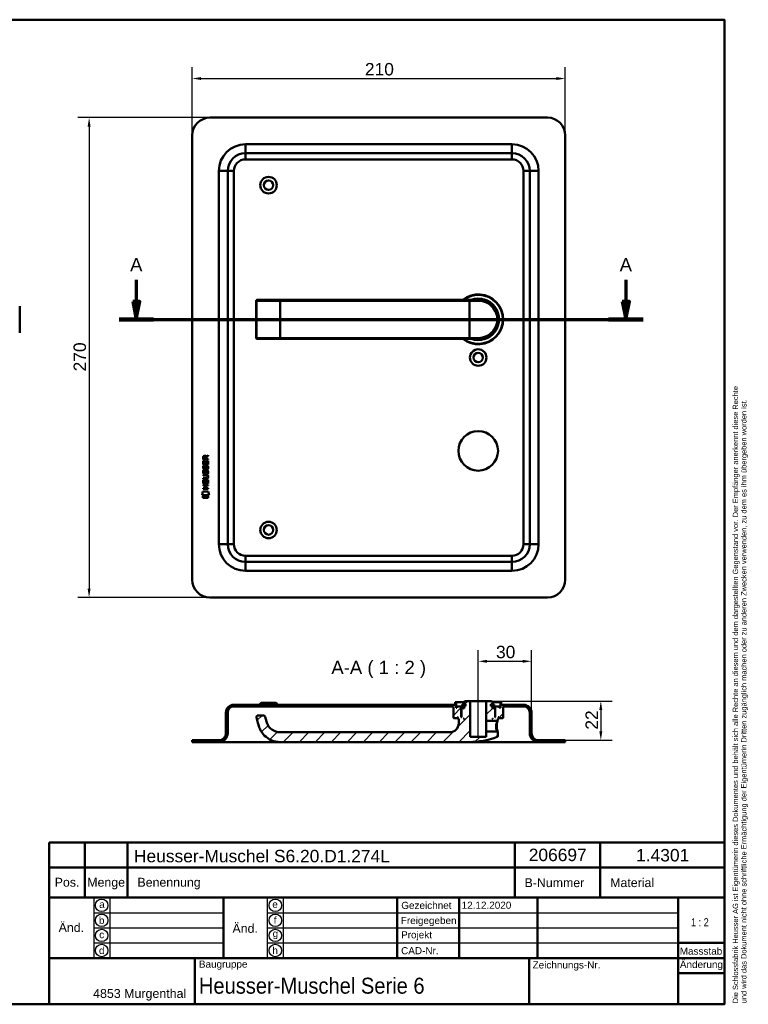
# Model space of a CAD drawing. Header units: millimetres. Extents: x 20 to 833, y 20 to 574.
# Tile 3 of 3: x 423 to 833, y 20 to 574. Entities that reach past the tile are written whole.
import ezdxf
from ezdxf.enums import TextEntityAlignment as Align

# ---------------------------------------------------------------- set-up
doc = ezdxf.new("R2010")
doc.units = ezdxf.units.MM
doc.header["$LTSCALE"] = 2
for name, color, linetype, lineweight in [('Bemaßungen(DIN)', 7, 'Continuous', 25), ('Mittellinie(DIN)', 7, 'Continuous', 25), ('Schnittansichtslinien(DIN)', 7, 'Continuous', 70), ('Sichtbare Kanten(DIN)', 7, 'Continuous', 50), ('Sichtbare tangentiale Kanten(DIN)', 7, 'Continuous', 50), ('Skizziergeometrie(DIN)', 7, 'Continuous', 50), ('Skizzierlinie(DIN)', 7, 'Continuous', 25), ('Symbole(DIN)', 7, 'Continuous', 25)]:
    doc.layers.add(name, color=color, linetype=linetype, lineweight=lineweight)
doc.layers.add('Schraffur', color=179, linetype='Continuous', lineweight=9, true_color=0x1e1e47)
doc.styles.add('Aktuell-DIN', font='arial.ttf')
doc.styles.add('Aktuell-DINGroßer Text', font='arial.ttf')
doc.styles.add('STANDARD-DIN~0', font='arial.ttf')
doc.styles.add('Textstil10', font='arial.ttf')
doc.styles.add('Textstil41', font='arial.ttf', dxfattribs={"width": 0.8})
doc.styles.add('Textstil83', font='arial.ttf', dxfattribs={"width": 0.8})
doc.dimstyles.new('CAD-LAN', dxfattribs={"dimscale": 2, "dimtxt": 3.5, "dimasz": 2.5, "dimexe": 3.175, "dimexo": 0, "dimgap": 0.8, "dimtad": 1, "dimrnd": 1e-08, "dimtxsty": 'STANDARD-DIN~0', "dimcen": 0.09, "dimdle": 10, "dimclrd": 250, "dimclre": 250, "dimclrt": 250, "dimadec": 0, "dimazin": 2, "dimtfac": 1, "dimtmove": 0, "dimatfit": 3, "dimfxl": 1, "dimtolj": 1, "dimtzin": 0, "dimlwd": 25, "dimlwe": 25, "dimarcsym": 0})

# ---------------------------------------------------------------- blocks, each defined once
blk = doc.blocks.new('Ränder Standardrahmen')
at = {"layer": 'Skizziergeometrie(DIN)', "flags": 128}
blk.add_lwpolyline([(10, 10), (10, 287), (410, 287), (410, 10), (10, 10)], dxfattribs=at)
blk = doc.blocks.new('Schriftfelder Heusser')
at = {"layer": 'Skizziergeometrie(DIN)'}
for p, q in [((101, 229.92), (101, 236.92)), ((101, 236.92), (291, 236.92)), ((111, 229.92), (111, 236.92)), ((123, 229.92), (123, 236.92)), ((232, 229.92), (232, 236.92)), ((256, 229.92), (256, 236.92)), ((291, 236.92), (291, 229.92)), ((101, 191.42), (101, 229.92)), ((101, 229.92), (291, 229.92)), ((111, 229.92), (111, 221.42)), ((123, 229.92), (123, 221.42)), ((232, 229.92), (232, 221.42)), ((256, 229.92), (256, 221.42)), ((291, 229.92), (291, 191.42)), ((101, 221.42), (291, 221.42)), ((150, 221.42), (150, 204.42)), ((198.85, 221.42), (198.85, 204.42)), ((216.35, 221.42), (216.35, 204.42)), ((238.35, 221.42), (238.35, 204.42)), ((278, 221.42), (278, 191.42)), ((278, 208.67), (291, 208.67)), ((101, 204.42), (291, 204.42)), ((142, 204.42), (142, 191.42)), ((236, 204.42), (236, 191.42)), ((278, 200.17), (291, 200.17)), ((291, 191.42), (101, 191.42))]:
    blk.add_line(p, q, dxfattribs=at)
at = {"layer": 'Skizzierlinie(DIN)'}
for p, q in [((113.5, 221.42), (113.5, 204.42)), ((118, 221.42), (118, 204.42)), ((162.35, 221.42), (162.35, 204.42)), ((166.85, 221.42), (166.85, 204.42)), ((113.5, 217.17), (150, 217.17)), ((162.35, 217.17), (278, 217.17)), ((113.5, 212.92), (150, 212.92)), ((162.35, 212.92), (278, 212.92)), ((113.5, 208.67), (150, 208.67)), ((162.35, 208.67), (278, 208.67))]:
    blk.add_line(p, q, dxfattribs=at)
for centre in [(115.75, 219.25), (164.6, 219.25), (115.75, 215.04), (164.6, 215.04), (115.75, 210.79), (164.6, 210.79), (115.75, 206.54), (164.6, 206.54)]:
    blk.add_circle(centre, 1.75, dxfattribs=at)
at = {"layer": 'Symbole(DIN)', "color": 7, "insert": (293.33, 191.7), "char_height": 1.5, "width": 182.3003, "attachment_point": 1, "rotation": 90, "line_spacing_factor": 0.944221, "style": 'Aktuell-DIN'}
blk.add_mtext('\\fArial|b0|i0;\\H1.5000;Die Schlossfabrik Heusser AG ist Eigentümerin dieses Dokumentes und behält sich alle Rechte an diesem und dem dargestellten Gegenstand vor. Der Empfänger anerkennt diese Rechte\\Pund wird das Dokument nicht ohne schriftliche Ermächtigung der Eigentümerin Dritten zugänglich machen oder zu anderen Zwecken verwenden, zu dem es ihm übergeben worden ist.\\P ', dxfattribs=at)
at = {"layer": 'Symbole(DIN)', "color": 179, "true_color": 0x262659, "style": 'Aktuell-DIN'}
for s, insert, char_height, attachment_point in [('B-Nummer', (234.74, 225.62), 2.489, 4), ('Material', (265.02, 225.62), 2.489, 5), ('Pos.', (106, 227), 2.489, 2), ('Menge', (117, 227), 2.489, 2), ('Benennung', (125.81, 225.38), 2.489, 4), ('\\fArial|b0|i0;a', (115.81, 219.53), 2, 5), ('\\fArial|b0|i0;e', (164.54, 219.53), 2, 5), ('\\fArial|b0|i0;Gezeichnet', (200.05, 219.23), 2, 4), ('\\fArial|b0|i0;b', (115.75, 215), 2, 5), ('\\fArial|b0|i0;f', (164.55, 215.06), 2, 5), ('\\fArial|b0|i0;Freigegeben', (199.92, 216), 2, 1), ('\\fArial|b0|i0;c', (115.75, 211.01), 2, 5), ('\\fArial|b0|i0;g', (164.63, 211.05), 2, 5), ('\\fArial|b0|i0;Projekt', (200, 211.98), 2, 1), ('\\fArial|b0|i0;d', (115.76, 206.55), 2, 5), ('\\fArial|b0|i0;h', (164.55, 206.57), 2, 5), ('\\fArial|b0|i0;CAD-Nr.', (200, 207.5), 2, 1), ('\\fArial|b0|i0;\\H2.0000;Massstab', (284.39, 206.37), 2, 5), ('\\fArial|b0|i0;\\H2.0000;Baugruppe', (143.1, 203.73), 2, 1), ('\\fArial|b0|i0;Zeichnungs-Nr.', (237, 203.5), 2, 1), ('\\fArial|b0|i0;\\H2.5000;4853 Murgenthal', (113.33, 192.46), 2.5, 7)]:
    blk.add_mtext(s, dxfattribs=dict(at, insert=insert, char_height=char_height, attachment_point=attachment_point))
at = {"layer": 'Symbole(DIN)', "color": 179, "true_color": 0x262659, "attachment_point": 5, "style": 'Aktuell-DIN'}
for s, insert, char_height, width in [('Änd.', (107.21, 213), 2.489, 12.3494), ('Änd.', (156.12, 212.76), 2.489, 12.3494), ('\\fArial|b0|i0;Änderung', (284.51, 202.33), 2, 12.1143)]:
    blk.add_mtext(s, dxfattribs=dict(at, insert=insert, char_height=char_height, width=width))
at = {"layer": 'Symbole(DIN)', "color": 7, "insert": (143.1, 196.62), "char_height": 4.5, "width": 90.18, "attachment_point": 4, "style": 'Aktuell-DIN'}
blk.add_mtext('\\fArial|b0|i0;\\W0.90;\\H4.5000;Heusser-Muschel Serie 6', dxfattribs=at)
at = {"layer": 'Symbole(DIN)', "color": 179, "true_color": 0x262659, "style": 'Textstil10'}
blk.add_attdef('ERSTELLUNGSDATUM_001', (217.04, 218.29), '', height=2, dxfattribs=at)
at = {"layer": 'Symbole(DIN)', "color": 179, "true_color": 0x262659}
for tag, height, style, p in [('AUTOR', 2.49, 'Aktuell-DIN', (240.03, 219.26)), ('KONTROLLDATUM', 2, 'Textstil10', (217.42, 215.04)), ('KONTROLLIERT_VON', 2, 'Textstil10', (239.98, 215.05))]:
    blk.add_attdef(tag, text='', height=height, dxfattribs=dict(at, style=style)).set_placement(p, align=Align.MIDDLE_LEFT)
at = {"layer": 'Symbole(DIN)', "color": 7, "style": 'Textstil83', "width": 0.8}
blk.add_attdef('Anfänglicher_Ansichtsmaßstab_001', (281.57, 213.34), '', height=2.3, dxfattribs=at)
at = {"layer": 'Symbole(DIN)', "color": 179, "true_color": 0x262659, "style": 'Textstil10'}
blk.add_attdef('PROJEKT', text='', height=2, dxfattribs=at).set_placement((217.77, 209.72), align=Align.BOTTOM_LEFT)
at = {"layer": 'Symbole(DIN)', "color": 7, "style": 'Textstil41', "width": 0.8}
blk.add_attdef('STATUS', text='', height=5, dxfattribs=at).set_placement((284.53, 195.86), align=Align.MIDDLE_CENTER)
blk = doc.blocks.new('*D20')
at = {"layer": 'Bemaßungen(DIN)', "color": 250, "linetype": 'Continuous', "lineweight": 25, "true_color": 0x3f3f3f, "transparency": 16777216}
for p, q in [((520.41, 508.89), (520.41, 547.24)), ((730.41, 508.89), (730.41, 547.24)), ((525.41, 540.89), (725.41, 540.89))]:
    blk.add_line(p, q, dxfattribs=at)
at = {"layer": 'Bemaßungen(DIN)', "color": 250, "linetype": 'Continuous', "true_color": 0x3f3f3f, "transparency": 16777216}
for points in [[(525.41, 541.73), (525.41, 540.06), (520.41, 540.89)], [(725.41, 541.73), (725.41, 540.06), (730.41, 540.89)]]:
    blk.add_solid(points, dxfattribs=at)
at = {"layer": 'Defpoints', "color": 0, "linetype": 'Continuous', "transparency": 16777216}
for p in [(730.41, 540.89), (520.41, 508.89), (730.41, 508.89)]:
    blk.add_point(p, dxfattribs=at)
at = {"layer": 'Bemaßungen(DIN)', "color": 250, "linetype": 'Continuous', "lineweight": 25, "true_color": 0x3f3f3f, "transparency": 16777216, "insert": (617.63, 549.64), "char_height": 7, "attachment_point": 1, "style": 'STANDARD-DIN~0'}
blk.add_mtext('\\A1;210', dxfattribs=at)
blk = doc.blocks.new('*D21')
at = {"layer": 'Bemaßungen(DIN)', "color": 250, "linetype": 'Continuous', "lineweight": 25, "true_color": 0x3f3f3f, "transparency": 16777216}
for p, q in [((530.41, 518.89), (456.06, 518.89)), ((462.41, 513.89), (462.41, 253.89)), ((530.41, 248.89), (456.06, 248.89))]:
    blk.add_line(p, q, dxfattribs=at)
at = {"layer": 'Bemaßungen(DIN)', "color": 250, "linetype": 'Continuous', "true_color": 0x3f3f3f, "transparency": 16777216}
for points in [[(461.57, 513.89), (463.24, 513.89), (462.41, 518.89)], [(461.57, 253.89), (463.24, 253.89), (462.41, 248.89)]]:
    blk.add_solid(points, dxfattribs=at)
at = {"layer": 'Defpoints', "color": 0, "linetype": 'Continuous', "transparency": 16777216}
for p in [(530.41, 518.89), (462.41, 248.89), (530.41, 248.89)]:
    blk.add_point(p, dxfattribs=at)
at = {"layer": 'Bemaßungen(DIN)', "color": 250, "linetype": 'Continuous', "lineweight": 25, "true_color": 0x3f3f3f, "transparency": 16777216, "insert": (453.66, 376.11), "char_height": 7, "attachment_point": 1, "rotation": 90, "style": 'STANDARD-DIN~0'}
blk.add_mtext('\\A1;270', dxfattribs=at)
blk = doc.blocks.new('2DTransSchnitt0')
at = {"layer": 'Schnittansichtslinien(DIN)', "linetype": 'Continuous'}
for p, q in [((244.49, 213.81), (244.49, 207.7)), ((382.25, 213.81), (382.25, 207.7)), ((243.49, 207.7), (244.49, 202.7)), ((245.49, 207.7), (243.49, 207.7)), ((244.49, 207.7), (244.49, 202.7)), ((244.49, 202.7), (245.49, 207.7)), ((381.25, 207.7), (382.25, 202.7)), ((383.25, 207.7), (381.25, 207.7)), ((382.25, 207.7), (382.25, 202.7)), ((382.25, 202.7), (383.25, 207.7)), ((239.64, 202.7), (387.11, 202.7))]:
    blk.add_line(p, q, dxfattribs=at)
at = {"layer": 'Schnittansichtslinien(DIN)', "linetype": 'Continuous', "lineweight": 140}
for p, q in [((239.64, 202.7), (249.35, 202.7)), ((377.4, 202.7), (387.11, 202.7))]:
    blk.add_line(p, q, dxfattribs=at)
at = {"layer": 'Schnittansichtslinien(DIN)', "linetype": 'Continuous', "flags": 128}
for points in [[(243.49, 207.7), (244.49, 202.7), (245.49, 207.7), (243.49, 207.7)], [(381.25, 207.7), (382.25, 202.7), (383.25, 207.7), (381.25, 207.7)]]:
    blk.add_lwpolyline(points, dxfattribs=at)
at = {"layer": 'Schnittansichtslinien(DIN)'}
for points in [[(243.49, 207.7), (244.49, 202.7), (245.49, 207.7), (243.49, 207.7)], [(381.25, 207.7), (382.25, 202.7), (383.25, 207.7), (381.25, 207.7)]]:
    blk.add_solid(points, dxfattribs=at)
at = {"layer": 'Schnittansichtslinien(DIN)', "char_height": 3.73, "attachment_point": 7, "style": 'Aktuell-DINGroßer Text'}
for insert in [(242.74, 216.2), (380.5, 216.2)]:
    blk.add_mtext('A', dxfattribs=dict(at, insert=insert))
blk = doc.blocks.new('*D23')
at = {"layer": 'Bemaßungen(DIN)', "color": 250, "linetype": 'Continuous', "lineweight": 25, "true_color": 0x3f3f3f, "transparency": 16777216}
for p, q in [((681.41, 195.57), (681.41, 219.33)), ((711.41, 184.07), (711.41, 219.33)), ((686.41, 212.98), (706.41, 212.98))]:
    blk.add_line(p, q, dxfattribs=at)
at = {"layer": 'Bemaßungen(DIN)', "color": 250, "linetype": 'Continuous', "true_color": 0x3f3f3f, "transparency": 16777216}
for points in [[(686.41, 213.82), (686.41, 212.15), (681.41, 212.98)], [(706.41, 213.82), (706.41, 212.15), (711.41, 212.98)]]:
    blk.add_solid(points, dxfattribs=at)
at = {"layer": 'Defpoints', "color": 0, "linetype": 'Continuous', "transparency": 16777216}
for p in [(711.41, 212.98), (681.41, 195.57), (711.41, 184.07)]:
    blk.add_point(p, dxfattribs=at)
at = {"layer": 'Bemaßungen(DIN)', "color": 250, "linetype": 'Continuous', "lineweight": 25, "true_color": 0x3f3f3f, "transparency": 16777216, "insert": (691.41, 221.74), "char_height": 7, "attachment_point": 1, "style": 'STANDARD-DIN~0'}
blk.add_mtext('\\A1;30', dxfattribs=at)
blk = doc.blocks.new('*D24')
at = {"layer": 'Bemaßungen(DIN)', "color": 250, "linetype": 'Continuous', "lineweight": 25, "true_color": 0x3f3f3f, "transparency": 16777216}
for p, q in [((688.91, 190.57), (756.76, 190.57)), ((750.41, 185.57), (750.41, 173.57)), ((730.41, 168.57), (756.76, 168.57))]:
    blk.add_line(p, q, dxfattribs=at)
at = {"layer": 'Bemaßungen(DIN)', "color": 250, "linetype": 'Continuous', "true_color": 0x3f3f3f, "transparency": 16777216}
for points in [[(749.57, 185.57), (751.24, 185.57), (750.41, 190.57)], [(749.57, 173.57), (751.24, 173.57), (750.41, 168.57)]]:
    blk.add_solid(points, dxfattribs=at)
at = {"layer": 'Defpoints', "color": 0, "linetype": 'Continuous', "transparency": 16777216}
for p in [(688.91, 190.57), (730.41, 168.57), (750.41, 168.57)]:
    blk.add_point(p, dxfattribs=at)
at = {"layer": 'Bemaßungen(DIN)', "color": 250, "linetype": 'Continuous', "lineweight": 25, "true_color": 0x3f3f3f, "transparency": 16777216, "insert": (741.78, 174.53), "char_height": 7, "attachment_point": 1, "rotation": 90, "style": 'STANDARD-DIN~0'}
blk.add_mtext('\\A1;22', dxfattribs=at)

msp = doc.modelspace()

# ---------------------------------------------------------------- hatches: boundary and pattern name
at = {"layer": 'Schraffur'}
h = msp.add_hatch(dxfattribs=at)
h.set_pattern_fill('ANSI31', color=256, scale=50.8, style=0)
h.set_pattern_definition([(45, (0, 0), (-4.49013, 4.49013), [])])
edge = h.paths.add_edge_path()
edge.add_spline(control_points=[(692.035, 179.572), (692.096, 179.634), (692.158, 179.694), (692.282, 179.814), (692.345, 179.875), (692.407, 179.935)], knot_values=[-0.0519781, -0.0519781, -0.0519781, -0.0519781, -0.0260545, -0.0260545, 0, 0, 0, 0], degree=3, periodic=0)
edge.add_line((692.407, 179.935), (692.407, 180.572))
edge.add_line((692.407, 180.572), (692.707, 180.572))
edge.add_line((692.707, 180.572), (692.907, 180.772))
edge.add_line((692.907, 180.772), (692.907, 181.372))
edge.add_line((692.907, 181.372), (692.707, 181.572))
edge.add_line((692.707, 181.572), (693.007, 181.572))
edge.add_line((693.007, 181.572), (693.007, 181.072))
edge.add_line((693.007, 181.072), (693.107, 180.972))
edge.add_line((693.107, 180.972), (695.207, 180.972))
edge.add_line((695.207, 180.972), (695.407, 181.172))
edge.add_line((695.407, 181.172), (695.407, 187.572))
edge.add_line((695.407, 187.572), (706.907, 187.572))
edge.add_ellipse((706.907, 184.072), major_axis=(0, 3.5), ratio=1, start_angle=270, end_angle=360, ccw=False)
edge.add_line((710.407, 184.072), (710.407, 172.572))
edge.add_ellipse((715.407, 172.572), major_axis=(-5, 0), ratio=1, start_angle=0, end_angle=90)
edge.add_line((715.407, 167.572), (730.407, 167.572))
edge.add_line((730.407, 167.572), (730.407, 168.572))
edge.add_line((730.407, 168.572), (715.407, 168.572))
edge.add_ellipse((715.407, 172.572), major_axis=(0, -4), ratio=1, start_angle=270, end_angle=360, ccw=False)
edge.add_line((711.407, 172.572), (711.407, 184.072))
edge.add_ellipse((706.907, 184.072), major_axis=(4.5, 0), ratio=1, start_angle=0, end_angle=90)
edge.add_line((706.907, 188.572), (694.407, 188.572))
edge.add_line((694.407, 188.572), (694.407, 190.072))
edge.add_line((694.407, 190.072), (693.907, 190.072))
edge.add_line((693.907, 190.072), (693.907, 186.772))
edge.add_line((693.907, 186.772), (693.407, 186.772))
edge.add_line((693.407, 186.772), (693.407, 187.572))
edge.add_line((693.407, 187.572), (690.407, 187.572))
edge.add_line((690.407, 187.572), (690.407, 186.772))
edge.add_line((690.407, 186.772), (691.157, 186.772))
edge.add_line((691.157, 186.772), (690.957, 186.572))
edge.add_line((690.957, 186.572), (690.957, 181.772))
edge.add_line((690.957, 181.772), (691.157, 181.572))
edge.add_line((691.157, 181.572), (690.907, 181.572))
edge.add_line((690.907, 181.572), (690.907, 186.372))
edge.add_line((690.907, 186.372), (690.707, 186.572))
edge.add_line((690.707, 186.572), (689.607, 186.572))
edge.add_line((689.607, 186.572), (689.407, 186.372))
edge.add_line((689.407, 186.372), (689.407, 187.772))
edge.add_line((689.407, 187.772), (690.424, 187.772))
edge.add_line((690.424, 187.772), (690.424, 188.672))
edge.add_line((690.424, 188.672), (688.922, 188.672))
edge.add_line((688.922, 188.672), (688.922, 187.772))
edge.add_line((688.922, 187.772), (688.507, 187.772))
edge.add_line((688.507, 187.772), (688.507, 188.872))
edge.add_line((688.507, 188.872), (689.407, 188.872))
edge.add_line((689.407, 188.872), (689.407, 190.072))
edge.add_line((689.407, 190.072), (688.907, 190.572))
edge.add_line((688.907, 190.572), (685.907, 190.572))
edge.add_line((685.907, 190.572), (685.907, 179.572))
edge.add_line((685.907, 179.572), (692.035, 179.572))
h.paths.add_polyline_path([(689.607, 180.572), (689.407, 180.572), (689.407, 180.772)], flags=0)
edge = h.paths.add_edge_path()
edge.add_spline(control_points=[(692.407, 173.208), (692.345, 173.268), (692.283, 173.329), (692.158, 173.45), (692.096, 173.51), (692.036, 173.572)], knot_values=[-0.0521166, -0.0521166, -0.0521166, -0.0521166, -0.0260583, -0.0260583, -0.0000782, -0.0000782, -0.0000782, -0.0000782], degree=3, periodic=0)
edge.add_line((692.036, 173.572), (685.907, 173.572))
edge.add_line((685.907, 173.572), (685.907, 170.572))
edge.add_line((685.907, 170.572), (676.907, 170.572))
edge.add_line((676.907, 170.572), (676.907, 190.572))
edge.add_line((676.907, 190.572), (673.907, 190.572))
edge.add_line((673.907, 190.572), (673.407, 190.072))
edge.add_line((673.407, 190.072), (673.407, 188.872))
edge.add_line((673.407, 188.872), (674.307, 188.872))
edge.add_line((674.307, 188.872), (674.307, 187.772))
edge.add_line((674.307, 187.772), (673.893, 187.772))
edge.add_line((673.893, 187.772), (673.893, 188.672))
edge.add_line((673.893, 188.672), (672.391, 188.672))
edge.add_line((672.391, 188.672), (672.391, 187.772))
edge.add_line((672.391, 187.772), (673.407, 187.772))
edge.add_line((673.407, 187.772), (673.407, 186.372))
edge.add_line((673.407, 186.372), (673.207, 186.572))
edge.add_line((673.207, 186.572), (672.107, 186.572))
edge.add_line((672.107, 186.572), (671.907, 186.372))
edge.add_line((671.907, 186.372), (671.907, 181.572))
edge.add_line((671.907, 181.572), (671.657, 181.572))
edge.add_line((671.657, 181.572), (671.857, 181.772))
edge.add_line((671.857, 181.772), (671.857, 186.572))
edge.add_line((671.857, 186.572), (671.657, 186.772))
edge.add_line((671.657, 186.772), (672.407, 186.772))
edge.add_line((672.407, 186.772), (672.407, 187.572))
edge.add_line((672.407, 187.572), (669.407, 187.572))
edge.add_line((669.407, 187.572), (669.407, 186.772))
edge.add_line((669.407, 186.772), (668.907, 186.772))
edge.add_line((668.907, 186.772), (668.907, 190.072))
edge.add_line((668.907, 190.072), (668.407, 190.072))
edge.add_line((668.407, 190.072), (668.407, 188.572))
edge.add_line((668.407, 188.572), (543.907, 188.572))
edge.add_ellipse((543.907, 184.072), major_axis=(0, 4.5), ratio=1, start_angle=0, end_angle=90)
edge.add_line((539.407, 184.072), (539.407, 172.572))
edge.add_ellipse((535.407, 172.572), major_axis=(4, 0), ratio=1, start_angle=270, end_angle=360, ccw=False)
edge.add_line((535.407, 168.572), (520.407, 168.572))
edge.add_line((520.407, 168.572), (520.407, 167.572))
edge.add_line((520.407, 167.572), (535.407, 167.572))
edge.add_ellipse((535.407, 172.572), major_axis=(0, -5), ratio=1, start_angle=0, end_angle=90)
edge.add_line((540.407, 172.572), (540.407, 184.072))
edge.add_ellipse((543.907, 184.072), major_axis=(-3.5, 0), ratio=1, start_angle=270, end_angle=360, ccw=False)
edge.add_line((543.907, 187.572), (667.407, 187.572))
edge.add_line((667.407, 187.572), (667.407, 181.172))
edge.add_line((667.407, 181.172), (667.607, 180.972))
edge.add_line((667.607, 180.972), (669.707, 180.972))
edge.add_line((669.707, 180.972), (669.807, 181.072))
edge.add_line((669.807, 181.072), (669.807, 181.572))
edge.add_line((669.807, 181.572), (670.107, 181.572))
edge.add_line((670.107, 181.572), (669.907, 181.372))
edge.add_line((669.907, 181.372), (669.907, 180.772))
edge.add_line((669.907, 180.772), (670.107, 180.572))
edge.add_line((670.107, 180.572), (670.407, 180.572))
edge.add_line((670.407, 180.572), (670.407, 178.072))
edge.add_ellipse((665.407, 178.072), major_axis=(5, 0), ratio=1, start_angle=270, end_angle=360, ccw=False)
edge.add_line((665.407, 173.072), (569.907, 173.072))
edge.add_spline(control_points=[(569.907, 173.072), (569.095, 173.072), (568.281, 173.209), (566.956, 173.644), (566.171, 173.963), (564.473, 175.189), (563.739, 175.97), (562.283, 178.282), (561.959, 179.795), (561.488, 181.801)], knot_values=[-1.922427, -1.922427, -1.922427, -1.922427, -1.3852973, -1.3852973, -1.0019081, -1.0019081, -0.6180262, -0.6180262, 0, 0, 0, 0], degree=3, periodic=0)
edge.add_ellipse((560.514, 181.572), major_axis=(0.974, 0.229), ratio=1, start_angle=0, end_angle=76.78481)
edge.add_line((560.514, 182.572), (557.514, 182.572))
edge.add_ellipse((557.514, 181.572), major_axis=(0, 1), ratio=1, start_angle=0, end_angle=106)
edge.add_spline(control_points=[(556.553, 181.296), (558.005, 176.233), (558.04, 176.023), (559.017, 173.764), (559.904, 172.367), (562.158, 170.173), (563.497, 169.173), (566.742, 167.88), (568.324, 167.572), (569.907, 167.572)], knot_values=[-2.318059, -2.318059, -2.318059, -2.318059, -1.8086023, -1.8086023, -1.0480104, -1.0480104, -0.4749296, -0.4749296, 0, 0, 0, 0], degree=3, periodic=0)
edge.add_line((569.907, 167.572), (676.407, 167.572))
edge.add_ellipse((676.407, 211.739), major_axis=(0, -44.167), ratio=1, start_angle=0, end_angle=20.78793)
edge.add_spline(control_points=[(692.083, 170.447), (692.117, 170.46), (692.15, 170.477), (692.211, 170.517), (692.24, 170.541), (692.322, 170.626), (692.353, 170.686), (692.393, 170.79), (692.405, 170.852), (692.407, 170.914)], knot_values=[-0.0467748, -0.0467748, -0.0467748, -0.0467748, -0.0401013, -0.0401013, -0.0334375, -0.0334375, -0.0186427, -0.0186427, -0.0000004, -0.0000004, -0.0000004, -0.0000004], degree=3, periodic=0)
edge.add_line((692.407, 170.914), (692.407, 173.208))
h.paths.add_polyline_path([(673.407, 180.572), (673.207, 180.572), (673.407, 180.772)], flags=0)

# ---------------------------------------------------------------- linework, layer by layer
at = {"layer": 'Mittellinie(DIN)', "linetype": 'Continuous'}
msp.add_line((681.407, 170.072), (681.407, 195.572), dxfattribs=at)
at = {"layer": 'Sichtbare Kanten(DIN)'}
for p, q in [((720.407, 518.893), (530.407, 518.893)), ((520.407, 508.893), (520.407, 258.893)), ((730.407, 258.893), (730.407, 508.893)), ((700.407, 498.893), (550.407, 498.893)), ((540.407, 488.893), (540.407, 278.893)), ((710.407, 278.893), (710.407, 488.893)), ((556.514, 415.893), (556.514, 394.893)), ((557.014, 416.393), (557.033, 416.393)), ((569.907, 416.393), (557.033, 416.393)), ((676.407, 416.393), (569.907, 416.393)), ((676.407, 416.393), (681.407, 416.393)), ((423.342, 412.893), (423.342, 397.893)), ((557.033, 394.393), (557.014, 394.393)), ((557.033, 394.393), (569.907, 394.393)), ((569.907, 394.393), (676.407, 394.393)), ((681.407, 394.393), (676.407, 394.393)), ((682.024, 394.41), (682.024, 394.41)), ((526.589, 326.54), (526.591, 327.854)), ((526.939, 327.81), (526.938, 326.921)), ((526.938, 326.921), (527.956, 326.921)), ((527.956, 326.921), (527.957, 327.809)), ((528.253, 328.17), (529.449, 328.96)), ((529.448, 328.526), (528.306, 327.771)), ((528.306, 327.771), (528.306, 326.92)), ((528.306, 326.92), (529.447, 326.92)), ((529.447, 326.92), (529.447, 326.538)), ((529.449, 328.96), (529.448, 328.526)), ((526.586, 323.81), (526.588, 325.814)), ((529.445, 323.808), (526.586, 323.81)), ((526.588, 325.814), (526.936, 325.814)), ((529.447, 326.538), (526.589, 326.54)), ((526.758, 323.036), (527.097, 322.936)), ((526.936, 325.814), (526.935, 324.187)), ((526.935, 324.187), (527.83, 324.186)), ((526.954, 321.705), (526.962, 321.687)), ((527.638, 321.607), (527.649, 321.624)), ((527.83, 324.186), (527.831, 325.633)), ((527.831, 325.633), (528.179, 325.633)), ((528.179, 325.633), (528.178, 324.186)), ((528.178, 324.186), (529.097, 324.185)), ((528.687, 322.733), (528.675, 322.733)), ((529.097, 324.185), (529.098, 325.832)), ((529.098, 325.832), (529.446, 325.832)), ((529.446, 325.832), (529.445, 323.808)), ((526.58, 316.025), (528.25, 316.023)), ((526.58, 315.648), (526.58, 316.025)), ((526.581, 317.959), (528.227, 317.958)), ((526.581, 317.582), (526.581, 317.959)), ((528.251, 317.581), (526.581, 317.582)), ((526.756, 320.49), (527.095, 320.389)), ((526.952, 319.158), (526.96, 319.141)), ((527.636, 319.06), (527.647, 319.077)), ((528.685, 320.187), (528.673, 320.187)), ((529.131, 316.796), (529.131, 316.806)), ((526.574, 309.967), (526.574, 310.344)), ((526.574, 310.344), (527.817, 310.343)), ((526.575, 311.902), (526.576, 312.279)), ((527.818, 311.901), (526.575, 311.902)), ((526.576, 312.279), (529.434, 312.277)), ((526.578, 313.072), (526.579, 315.077)), ((529.436, 313.07), (526.578, 313.072)), ((526.579, 315.077), (526.928, 315.076)), ((528.225, 315.646), (526.58, 315.648)), ((526.928, 315.076), (526.926, 313.449)), ((526.926, 313.449), (527.821, 313.448)), ((527.817, 310.343), (527.818, 311.901)), ((527.821, 313.448), (527.822, 314.895)), ((527.822, 314.895), (528.171, 314.895)), ((528.171, 314.895), (528.169, 313.448)), ((528.169, 313.448), (529.088, 313.447)), ((528.175, 311.901), (528.174, 310.343)), ((528.174, 310.343), (529.433, 310.342)), ((529.434, 311.9), (528.175, 311.901)), ((529.088, 313.447), (529.089, 315.095)), ((529.089, 315.095), (529.438, 315.094)), ((529.433, 310.342), (529.432, 309.965)), ((529.434, 312.277), (529.434, 311.9)), ((529.438, 315.094), (529.436, 313.07)), ((526.043, 306.39), (526.502, 308.523)), ((529.958, 306.387), (526.043, 306.39)), ((526.501, 304.962), (526.502, 306.104)), ((529.498, 304.96), (526.501, 304.962)), ((526.502, 308.523), (529.508, 308.52)), ((526.502, 306.104), (529.499, 306.102)), ((529.432, 309.965), (526.574, 309.967)), ((529.499, 306.102), (529.498, 304.96)), ((529.508, 308.52), (529.958, 306.387)), ((550.407, 268.893), (700.407, 268.893)), ((530.407, 248.893), (720.407, 248.893)), ((668.407, 188.572), (543.907, 188.572)), ((559.157, 189.572), (558.157, 188.572)), ((559.157, 189.572), (567.657, 189.572)), ((567.657, 189.572), (568.657, 188.572)), ((668.907, 190.072), (668.407, 190.072)), ((668.407, 190.072), (668.407, 188.572)), ((668.907, 186.772), (668.907, 190.072)), ((668.907, 190.072), (673.407, 190.072)), ((673.893, 188.672), (672.391, 188.672)), ((672.391, 188.672), (672.391, 187.772)), ((673.907, 190.572), (673.407, 190.072)), ((673.407, 190.072), (673.407, 188.872)), ((673.407, 188.872), (674.307, 188.872)), ((673.893, 187.772), (673.893, 188.672)), ((674.307, 188.672), (673.893, 188.672)), ((676.907, 190.572), (673.907, 190.572)), ((674.307, 188.872), (674.307, 187.772)), ((676.907, 170.572), (676.907, 190.572)), ((685.907, 190.572), (676.907, 190.572)), ((688.907, 190.572), (685.907, 190.572)), ((685.907, 190.572), (685.907, 179.572)), ((688.507, 187.772), (688.507, 188.872)), ((688.507, 188.872), (689.407, 188.872)), ((688.922, 188.672), (688.507, 188.672)), ((689.407, 190.072), (688.907, 190.572)), ((690.424, 188.672), (688.922, 188.672)), ((688.922, 188.672), (688.922, 187.772)), ((689.407, 188.872), (689.407, 190.072)), ((689.407, 190.072), (693.907, 190.072)), ((690.424, 187.772), (690.424, 188.672)), ((694.407, 190.072), (693.907, 190.072)), ((693.907, 190.072), (693.907, 186.772)), ((694.407, 188.572), (694.407, 190.072)), ((706.907, 188.572), (694.407, 188.572)), ((539.407, 184.072), (539.407, 172.572)), ((540.407, 172.572), (540.407, 184.072)), ((543.907, 187.572), (667.407, 187.572)), ((667.407, 187.572), (667.407, 181.172)), ((669.407, 186.772), (668.907, 186.772)), ((672.407, 187.572), (669.407, 187.572)), ((669.407, 187.572), (669.407, 186.772)), ((671.857, 186.572), (671.657, 186.772)), ((671.657, 186.772), (672.407, 186.772)), ((671.857, 181.772), (671.857, 186.572)), ((671.857, 186.572), (672.107, 186.572)), ((672.107, 186.572), (671.907, 186.372)), ((671.907, 186.372), (671.907, 181.572)), ((673.207, 186.572), (672.107, 186.572)), ((672.391, 187.772), (673.407, 187.772)), ((672.407, 186.772), (672.407, 187.572)), ((672.407, 187.572), (673.407, 187.572)), ((673.407, 186.772), (672.407, 186.772)), ((673.407, 186.372), (673.207, 186.572)), ((673.407, 186.572), (673.207, 186.572)), ((673.407, 187.772), (673.407, 186.372)), ((674.307, 187.772), (673.893, 187.772)), ((688.922, 187.772), (688.507, 187.772)), ((689.407, 186.372), (689.407, 187.772)), ((689.407, 187.772), (690.424, 187.772)), ((689.407, 187.572), (690.407, 187.572)), ((690.407, 186.772), (689.407, 186.772)), ((689.607, 186.572), (689.407, 186.372)), ((689.607, 186.572), (689.407, 186.572)), ((690.707, 186.572), (689.607, 186.572)), ((693.407, 187.572), (690.407, 187.572)), ((690.407, 187.572), (690.407, 186.772)), ((690.407, 186.772), (691.157, 186.772)), ((690.907, 186.372), (690.707, 186.572)), ((690.707, 186.572), (690.957, 186.572)), ((690.907, 181.572), (690.907, 186.372)), ((691.157, 186.772), (690.957, 186.572)), ((690.957, 186.572), (690.957, 181.772)), ((693.407, 186.772), (693.407, 187.572)), ((693.907, 186.772), (693.407, 186.772)), ((695.407, 181.172), (695.407, 187.572)), ((695.407, 187.572), (706.907, 187.572)), ((710.407, 184.072), (710.407, 172.572)), ((711.407, 172.572), (711.407, 184.072)), ((560.514, 182.572), (557.514, 182.572)), ((667.407, 181.172), (667.607, 180.972)), ((667.607, 180.972), (669.707, 180.972)), ((669.707, 180.972), (669.807, 181.072)), ((669.707, 180.972), (669.907, 180.972)), ((669.807, 181.072), (669.807, 181.572)), ((669.807, 181.572), (670.107, 181.572)), ((669.907, 181.072), (669.807, 181.072)), ((670.107, 181.572), (669.907, 181.372)), ((669.907, 181.372), (669.907, 180.772)), ((669.907, 180.772), (670.107, 180.572)), ((670.107, 180.572), (670.407, 180.572)), ((670.407, 180.572), (670.407, 178.072)), ((671.657, 181.572), (671.857, 181.772)), ((671.907, 181.572), (671.657, 181.572)), ((671.907, 181.772), (671.857, 181.772)), ((673.207, 180.572), (673.407, 180.772)), ((673.407, 180.572), (673.207, 180.572)), ((673.407, 180.772), (673.407, 180.572)), ((685.907, 179.572), (692.035, 179.572)), ((685.907, 173.572), (685.907, 179.572)), ((689.407, 180.572), (689.407, 180.772)), ((689.407, 180.772), (689.607, 180.572)), ((689.607, 180.572), (689.407, 180.572)), ((690.957, 181.772), (690.907, 181.772)), ((691.157, 181.572), (690.907, 181.572)), ((690.957, 181.772), (691.157, 181.572)), ((692.034, 179.573), (692.407, 179.935)), ((692.407, 179.935), (692.407, 180.572)), ((692.407, 180.572), (692.707, 180.572)), ((692.907, 181.372), (692.707, 181.572)), ((692.707, 181.572), (693.007, 181.572)), ((692.707, 180.572), (692.907, 180.772)), ((692.907, 180.772), (692.907, 181.372)), ((693.007, 181.072), (692.907, 181.072)), ((692.907, 180.972), (693.107, 180.972)), ((693.007, 181.572), (693.007, 181.072)), ((693.007, 181.072), (693.107, 180.972)), ((693.107, 180.972), (695.207, 180.972)), ((695.207, 180.972), (695.407, 181.172)), ((665.407, 173.072), (569.907, 173.072)), ((692.036, 173.572), (685.907, 173.572)), ((685.907, 173.572), (685.907, 170.572)), ((692.407, 173.208), (692.034, 173.57)), ((692.407, 170.914), (692.407, 173.208)), ((535.407, 168.572), (520.407, 168.572)), ((520.407, 168.572), (520.407, 167.572)), ((520.407, 167.572), (535.407, 167.572)), ((535.407, 167.572), (550.407, 167.572)), ((569.907, 167.572), (550.407, 167.572)), ((569.907, 167.572), (676.407, 167.572)), ((700.407, 167.572), (676.407, 167.572)), ((685.907, 170.572), (676.907, 170.572)), ((700.407, 167.572), (715.407, 167.572)), ((730.407, 168.572), (715.407, 168.572)), ((715.407, 167.572), (730.407, 167.572)), ((730.407, 167.572), (730.407, 168.572))]:
    msp.add_line(p, q, dxfattribs=at)
for centre, radius in [((563.407, 480.893), 4.65), ((563.407, 480.893), 2.65), ((681.407, 383.893), 4.65), ((681.407, 383.893), 2.65), ((681.407, 331.393), 11.15), ((563.407, 286.893), 4.65), ((563.407, 286.893), 2.65)]:
    msp.add_circle(centre, radius, dxfattribs=at)
for centre, radius, start, end in [((530.407, 508.893), 10, 90, 180), ((720.407, 508.893), 10, 0, 90), ((550.407, 488.893), 10, 90, 180), ((700.407, 488.893), 10, 0, 90), ((557.014, 415.893), 0.5, 90, 180), ((681.407, 405.393), 14, 231.78679, 128.21321), ((681.407, 405.393), 13.8, 232.8542, 127.1458), ((681.407, 405.393), 11.7, 250.08028, 109.91972), ((681.407, 405.393), 11.6, 251.49137, 108.50863), ((681.407, 405.393), 11.5, 253.04257, 106.95743), ((681.407, 405.393), 11.3, 256.76803, 103.23197), ((557.014, 394.893), 0.5, 180, 270), ((683.639, 395.285), 0.85, 240.5243, 240.67321), ((683.639, 395.285), 0.85, 324.22686, 324.42853), ((693.73, 392.695), 8.678, 163.58627, 163.59762), ((693.73, 392.695), 8.678, 159.58305, 159.58545), ((550.407, 278.893), 10, 180, 270), ((700.407, 278.893), 10, 270, 0), ((530.407, 258.893), 10, 180, 270), ((720.407, 258.893), 10, 270, 0), ((543.907, 184.072), 4.5, 90, 180), ((706.907, 184.072), 4.5, 0, 90), ((543.907, 184.072), 3.5, 90, 180), ((706.907, 184.072), 3.5, 0, 90), ((557.514, 181.572), 1, 90, 196), ((560.514, 181.572), 1, 13.21519, 90), ((665.407, 178.072), 5, 270, 0), ((535.407, 172.572), 4, 270, 0), ((535.407, 172.572), 5, 270, 0), ((715.407, 172.572), 5, 180, 270), ((715.407, 172.572), 4, 180, 270), ((676.407, 211.739), 44.167, 270, 290.78793)]:
    msp.add_arc(centre, radius, start, end, dxfattribs=at)
for centre, major_axis, ratio, start_param, end_param in [((528.118, 327.037), (0.976, -1.274), 0.5180415, 2.7627686, 3.7355131), ((526.725, 326.956), (-1.242, -1.64), 0.5994938, 2.7365723, 3.5673799), ((528.22, 324.815), (1.103, 3.296), 0.2312948, 2.8124619, 2.8734213), ((527.7, 322.498), (0.574, 1.004), 0.5438409, 2.7534304, 3.2137241), ((527.58, 321.631), (0.098, 0.139), 0.3641716, 4.4844927, 4.7925708), ((528.027, 321.046), (0.839, 1.642), 0.4591024, 5.9761877, 6.4975755), ((528.304, 322.515), (1.192, 3.54), 0.2215161, 2.8263053, 2.8854462), ((527.705, 319.961), (0.583, 1.012), 0.541605, 2.7569093, 3.2147406), ((527.578, 319.085), (0.098, 0.139), 0.3641716, 4.4844927, 4.7925708), ((524.41, 320.328), (4.808, -4.323), 0.3742014, 5.888113, 6.6064523), ((524.406, 313.284), (4.814, 4.313), 0.3742661, 5.9599282, 6.6783921), ((505.698, 336.633), (23.266, -20.361), 0.1371339, 6.127502, 6.402435), ((528.026, 318.502), (0.838, 1.64), 0.4594521, 5.9760112, 6.497704)]:
    msp.add_ellipse(centre, major_axis=major_axis, ratio=ratio, start_param=start_param, end_param=end_param, dxfattribs=at)
for points, knots in [([(681.407, 394.393), (683.064, 394.393), (684.707, 394.773), (686.18, 395.482), (687.653, 396.191), (688.957, 397.227), (689.982, 398.503), (691.008, 399.779), (691.751, 401.298), (692.125, 402.916), (692.499, 404.534), (692.499, 406.254), (692.124, 407.872), (691.75, 409.489), (691.008, 411.006), (689.983, 412.282), (688.958, 413.558), (687.654, 414.594), (686.181, 415.303), (684.707, 416.013), (683.064, 416.393), (681.407, 416.393)], [-3.3432814, -3.3432814, -3.3432814, -3.3432814, -2.8656698, -2.8656698, -2.8656698, -2.3880581, -2.3880581, -2.3880581, -1.9104465, -1.9104465, -1.9104465, -1.4328349, -1.4328349, -1.4328349, -0.9552233, -0.9552233, -0.9552233, -0.4776116, -0.4776116, -0.4776116, 0, 0, 0, 0]), ([(529.131, 316.806), (529.131, 316.852), (529.129, 316.899), (529.112, 317.035), (529.09, 317.122), (529.015, 317.273), (528.969, 317.334), (528.849, 317.44), (528.778, 317.48), (528.561, 317.564), (528.402, 317.581), (528.251, 317.581)], [0, 0, 0, 0, 0.01400423, 0.01400423, 0.0408947, 0.0408947, 0.06439039, 0.06439039, 0.08887549, 0.08887549, 0.13413559, 0.13413559, 0.13413559, 0.13413559]), ([(556.553, 181.296), (558.005, 176.233), (558.04, 176.023), (559.017, 173.764), (559.904, 172.367), (562.158, 170.173), (563.497, 169.173), (566.742, 167.88), (568.324, 167.572), (569.907, 167.572)], [-2.318059, -2.318059, -2.318059, -2.318059, -1.8086023, -1.8086023, -1.0480104, -1.0480104, -0.4749296, -0.4749296, 0, 0, 0, 0]), ([(569.907, 173.072), (569.095, 173.072), (568.281, 173.209), (566.956, 173.644), (566.171, 173.963), (564.473, 175.189), (563.739, 175.97), (562.283, 178.282), (561.959, 179.795), (561.488, 181.801)], [-1.922427, -1.922427, -1.922427, -1.922427, -1.3852973, -1.3852973, -1.0019081, -1.0019081, -0.6180262, -0.6180262, 0, 0, 0, 0]), ([(692.035, 179.572), (692.035, 179.572), (692.027, 179.546), (692.01, 179.496), (691.94, 179.295), (691.726, 178.686), (691.597, 177.88), (691.533, 177.477), (691.49, 177.026), (691.49, 176.573), (691.489, 176.121), (691.532, 175.669), (691.596, 175.266), (691.724, 174.459), (691.94, 173.85), (692.01, 173.648), (692.027, 173.598), (692.036, 173.572), (692.036, 173.572)], [0.5288126, 0.5288126, 0.5288126, 0.5288126, 0.6043056, 0.6043056, 0.6043056, 0.9064584, 0.9064584, 0.9064584, 1.0575348, 1.0575348, 1.0575348, 1.2086112, 1.2086112, 1.2086112, 1.510764, 1.510764, 1.510764, 1.5865048, 1.5865048, 1.5865048, 1.5865048]), ([(692.407, 173.208), (692.408, 173.208), (692.364, 173.349), (691.973, 174.547), (691.798, 176.573), (691.976, 178.601), (692.364, 179.794), (692.407, 179.935), (692.407, 179.935)], [0.528561, 0.528561, 0.528561, 0.528561, 0.6043056, 0.9064584, 1.0575348, 1.2086112, 1.510764, 1.5862591, 1.5862591, 1.5862591, 1.5862591]), ([(692.083, 170.447), (692.117, 170.46), (692.15, 170.477), (692.211, 170.517), (692.24, 170.541), (692.322, 170.626), (692.353, 170.686), (692.393, 170.79), (692.405, 170.852), (692.405, 170.914)], [-0.046774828, -0.046774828, -0.046774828, -0.046774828, -0.040101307, -0.040101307, -0.03343753, -0.03343753, -0.018642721, -0.018642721, -0.000000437, -0.000000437, -0.000000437, -0.000000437])]:
    msp.add_open_spline(points, degree=3, knots=knots, dxfattribs=at)
for points in [[(526.591, 327.854), (526.605, 328.295), (526.837, 328.757), (527.45, 328.757)], [(527.957, 327.809), (527.957, 328.082), (527.87, 328.407), (527.454, 328.408)], [(526.634, 321.558), (526.544, 321.798), (526.515, 322.032), (526.557, 322.36)], [(526.557, 322.36), (526.575, 322.499), (526.616, 322.706), (526.687, 322.879)], [(527.194, 321.097), (526.97, 321.13), (526.741, 321.275), (526.634, 321.558)], [(526.687, 322.879), (526.706, 322.929), (526.758, 323.036), (526.758, 323.036)], [(526.942, 322.471), (526.878, 322.219), (526.871, 321.995), (526.93, 321.779)], [(527.097, 322.936), (527.097, 322.936), (526.977, 322.609), (526.942, 322.471)], [(527.166, 321.475), (527.313, 321.415), (527.502, 321.45), (527.607, 321.565)], [(527.976, 321.449), (527.861, 321.239), (527.666, 321.08), (527.348, 321.084)], [(527.649, 321.624), (527.718, 321.733), (527.775, 321.897), (527.83, 322.142)], [(527.83, 322.142), (527.914, 322.51), (528.016, 322.721), (528.157, 322.889)], [(528.169, 321.992), (528.115, 321.752), (528.052, 321.587), (527.976, 321.449)], [(528.157, 322.889), (528.25, 322.999), (528.38, 323.071), (528.56, 323.095)], [(528.218, 322.19), (528.21, 322.16), (528.17, 321.994), (528.169, 321.992)], [(528.404, 322.615), (528.333, 322.527), (528.272, 322.388), (528.218, 322.19)], [(528.675, 322.733), (528.553, 322.733), (528.478, 322.7), (528.404, 322.615)], [(528.56, 323.095), (528.847, 323.134), (529.13, 323.033), (529.324, 322.717)], [(528.879, 321.15), (528.879, 321.15), (529.033, 321.404), (529.092, 321.689)], [(529.092, 321.689), (529.161, 322.022), (529.161, 322.298), (529.055, 322.495)], [(529.472, 321.782), (529.442, 321.451), (529.284, 321.121), (529.247, 321.064)], [(529.324, 322.717), (529.434, 322.536), (529.488, 322.317), (529.487, 322.047)], [(529.487, 322.047), (529.487, 321.963), (529.481, 321.877), (529.472, 321.782)], [(526.632, 319.011), (526.542, 319.252), (526.513, 319.485), (526.555, 319.813)], [(526.555, 319.813), (526.573, 319.953), (526.614, 320.16), (526.685, 320.333)], [(527.192, 318.55), (526.968, 318.583), (526.739, 318.729), (526.632, 319.011)], [(526.685, 320.333), (526.704, 320.382), (526.756, 320.49), (526.756, 320.49)], [(526.94, 319.925), (526.876, 319.672), (526.869, 319.448), (526.928, 319.232)], [(527.095, 320.389), (527.095, 320.389), (526.975, 320.063), (526.94, 319.925)], [(527.164, 318.928), (527.311, 318.868), (527.5, 318.904), (527.605, 319.018)], [(527.346, 318.538), (527.246, 318.539), (527.225, 318.546), (527.192, 318.55)], [(527.348, 321.084), (527.248, 321.086), (527.227, 321.092), (527.194, 321.097)], [(527.974, 318.902), (527.859, 318.692), (527.664, 318.534), (527.346, 318.538)], [(527.647, 319.077), (527.716, 319.187), (527.773, 319.35), (527.828, 319.595)], [(527.828, 319.595), (527.912, 319.963), (528.014, 320.175), (528.155, 320.342)], [(528.167, 319.445), (528.113, 319.205), (528.05, 319.04), (527.974, 318.902)], [(528.155, 320.342), (528.248, 320.452), (528.378, 320.525), (528.558, 320.549)], [(528.216, 319.644), (528.208, 319.614), (528.168, 319.447), (528.167, 319.445)], [(528.402, 320.069), (528.331, 319.98), (528.27, 319.842), (528.216, 319.644)], [(528.673, 320.187), (528.551, 320.187), (528.476, 320.154), (528.402, 320.069)], [(528.558, 320.549), (528.845, 320.587), (529.128, 320.487), (529.322, 320.17)], [(528.877, 318.604), (528.877, 318.604), (529.031, 318.858), (529.09, 319.142)], [(529.245, 318.517), (529.225, 318.522), (528.877, 318.604), (528.877, 318.604)], [(529.247, 321.064), (529.227, 321.068), (528.879, 321.15), (528.879, 321.15)], [(529.09, 319.142), (529.159, 319.476), (529.159, 319.752), (529.053, 319.949)], [(529.47, 319.235), (529.44, 318.904), (529.282, 318.575), (529.245, 318.517)], [(529.322, 320.17), (529.432, 319.99), (529.486, 319.771), (529.485, 319.501)], [(529.485, 319.501), (529.485, 319.416), (529.479, 319.33), (529.47, 319.235)]]:
    msp.add_open_spline(points, degree=3, dxfattribs=at)
at = {"layer": 'Sichtbare tangentiale Kanten(DIN)'}
for p, q in [((550.407, 503.893), (700.407, 503.893)), ((550.407, 503.893), (550.407, 498.893)), ((550.407, 495.393), (550.407, 498.893)), ((700.407, 503.893), (700.407, 498.893)), ((700.407, 495.393), (700.407, 498.893)), ((700.407, 495.393), (550.407, 495.393)), ((535.407, 278.893), (535.407, 488.893)), ((535.407, 488.893), (540.407, 488.893)), ((543.907, 488.893), (540.407, 488.893)), ((543.907, 488.893), (543.907, 278.893)), ((706.907, 278.893), (706.907, 488.893)), ((706.907, 488.893), (710.407, 488.893)), ((715.407, 488.893), (710.407, 488.893)), ((715.407, 488.893), (715.407, 278.893)), ((556.553, 415.893), (556.514, 415.893)), ((556.553, 394.893), (556.553, 415.893)), ((556.553, 415.893), (569.907, 415.893)), ((569.907, 416.393), (569.907, 415.893)), ((569.907, 415.893), (676.407, 415.893)), ((569.907, 415.893), (569.907, 394.893)), ((676.407, 416.393), (676.407, 415.893)), ((676.407, 415.893), (676.407, 394.893)), ((681.465, 415.893), (676.407, 415.893)), ((556.514, 394.893), (556.553, 394.893)), ((569.907, 394.893), (556.553, 394.893)), ((676.407, 394.893), (569.907, 394.893)), ((569.907, 394.393), (569.907, 394.893)), ((676.407, 394.893), (681.465, 394.893)), ((676.407, 394.393), (676.407, 394.893)), ((535.407, 278.893), (540.407, 278.893)), ((543.907, 278.893), (540.407, 278.893)), ((706.907, 278.893), (710.407, 278.893)), ((715.407, 278.893), (710.407, 278.893)), ((550.407, 272.393), (700.407, 272.393)), ((550.407, 268.893), (550.407, 272.393)), ((700.407, 272.393), (700.407, 268.893)), ((550.407, 268.893), (550.407, 263.893)), ((700.407, 263.893), (700.407, 268.893)), ((700.407, 263.893), (550.407, 263.893))]:
    msp.add_line(p, q, dxfattribs=at)
for centre, radius, start, end in [((550.407, 488.893), 15, 90, 180), ((700.407, 488.893), 15, 0, 90), ((550.407, 488.893), 6.5, 90, 180), ((700.407, 488.893), 6.5, 0, 90), ((550.407, 278.893), 15, 180, 270), ((550.407, 278.893), 6.5, 180, 270), ((700.407, 278.893), 6.5, 270, 0), ((700.407, 278.893), 15, 270, 0)]:
    msp.add_arc(centre, radius, start, end, dxfattribs=at)
for centre, major_axis, ratio, start_param, end_param in [((557.033, 415.893), (0, 0.5), 0.9612617, 0, 1.5707963), ((681.407, 415.893), (0, 0.5), 0.1145038, 4.712389, 6.2831853), ((557.033, 394.893), (0, -0.5), 0.9612617, 4.712389, 6.2831853), ((681.407, 394.893), (0, -0.5), 0.1145038, 0, 1.5707963)]:
    msp.add_ellipse(centre, major_axis=major_axis, ratio=ratio, start_param=start_param, end_param=end_param, dxfattribs=at)
msp.add_open_spline([(681.465, 415.893), (683.064, 415.893), (684.65, 415.529), (686.073, 414.852), (687.495, 414.176), (688.755, 413.187), (689.744, 411.969), (690.734, 410.751), (691.455, 409.304), (691.814, 407.759), (692.174, 406.215), (692.172, 404.574), (691.812, 403.029), (691.452, 401.484), (690.732, 400.035), (689.743, 398.816), (688.754, 397.598), (687.494, 396.61), (686.072, 395.933), (684.65, 395.257), (683.064, 394.893), (681.465, 394.893)], degree=3, knots=[0, 0, 0, 0, 0.4776116, 0.4776116, 0.4776116, 0.9552233, 0.9552233, 0.9552233, 1.4328349, 1.4328349, 1.4328349, 1.9104465, 1.9104465, 1.9104465, 2.3880581, 2.3880581, 2.3880581, 2.8656698, 2.8656698, 2.8656698, 3.3432814, 3.3432814, 3.3432814, 3.3432814], dxfattribs=at)

# ---------------------------------------------------------------- block references
at = {"xscale": 2, "yscale": 2, "zscale": 2}
msp.add_blockref('Ränder Standardrahmen', (0, 0), dxfattribs=at)
msp.add_blockref('Schriftfelder Heusser', (238, -362.833), dxfattribs=at).add_auto_attribs({'ERSTELLUNGSDATUM_001': '12.12.2020', 'Anfänglicher_Ansichtsmaßstab_001': '1 : 2'})
at = {"layer": 'Schnittansichtslinien(DIN)', "xscale": 2, "yscale": 2, "zscale": 2}
msp.add_blockref('2DTransSchnitt0', (0, 0), dxfattribs=at)

# ---------------------------------------------------------------- texts
at = {"layer": 'Symbole(DIN)', "color": 7, "insert": (598.735, 203.572), "char_height": 7.4676, "attachment_point": 7, "style": 'Aktuell-DINGroßer Text'}
msp.add_mtext('A-A ( 1 : 2 )', dxfattribs=at)
at = {"layer": 'Symbole(DIN)', "color": 7, "char_height": 7, "attachment_point": 1, "style": 'Aktuell-DIN'}
for s, insert, width in [('{\\fArial|b0|i0;\\H7.0000;Heusser-Muschel S6.20.D1.274L}', (487.659, 106.906), 144.02821), ('{\\fArial|b0|i0;\\H7.0000;206697}', (709.83, 107.58), 32.62043), ('{\\fArial|b0|i0;\\H7.0000;1.4301}', (770.274, 107.401), 29.89939)]:
    msp.add_mtext(s, dxfattribs=dict(at, insert=insert, width=width))

# ---------------------------------------------------------------- dimensions: what is measured, and where the dimension line sits
at = {"layer": 'Bemaßungen(DIN)', "color": 250, "linetype": 'Continuous', "lineweight": 25, "true_color": 0x3f3f3f}
for base, p1, p2, angle, picture, middle in [((730.407, 540.893), (520.407, 508.893), (730.407, 508.893), 180, '*D20', (625.407, 540.893)), ((462.407, 248.893), (530.407, 518.893), (530.407, 248.893), 90, '*D21', (462.407, 383.893)), ((750.407, 168.572), (688.907, 190.572), (730.407, 168.572), 90, '*D24', (750.407, 179.572))]:
    dim = msp.add_linear_dim(base=base, p1=p1, p2=p2, angle=angle, dimstyle='CAD-LAN', override={"dimgap": 0.8, "dimdec": 2, "dimtol": 0, "dimlim": 0, "dimtp": 0, "dimtm": 0, "dimtdec": 2, "dimtofl": 0, "dimatfit": 1}, dxfattribs=at)
    dim.commit()
    dim.dimension.update_dxf_attribs({"geometry": picture, "text_midpoint": middle, "dimtype": 160})
dim = msp.add_linear_dim(base=(711.407, 212.984), p1=(681.407, 195.572), p2=(711.407, 184.072), dimstyle='CAD-LAN', override={"dimgap": 0.8, "dimdec": 2, "dimtol": 0, "dimlim": 0, "dimtp": 0, "dimtm": 0, "dimtdec": 2, "dimtofl": 0, "dimatfit": 1}, dxfattribs=at)
dim.commit()
dim.dimension.update_dxf_attribs({"geometry": '*D23', "text_midpoint": (696.407, 212.984), "dimtype": 160})

doc.saveas('drawing.dxf')
